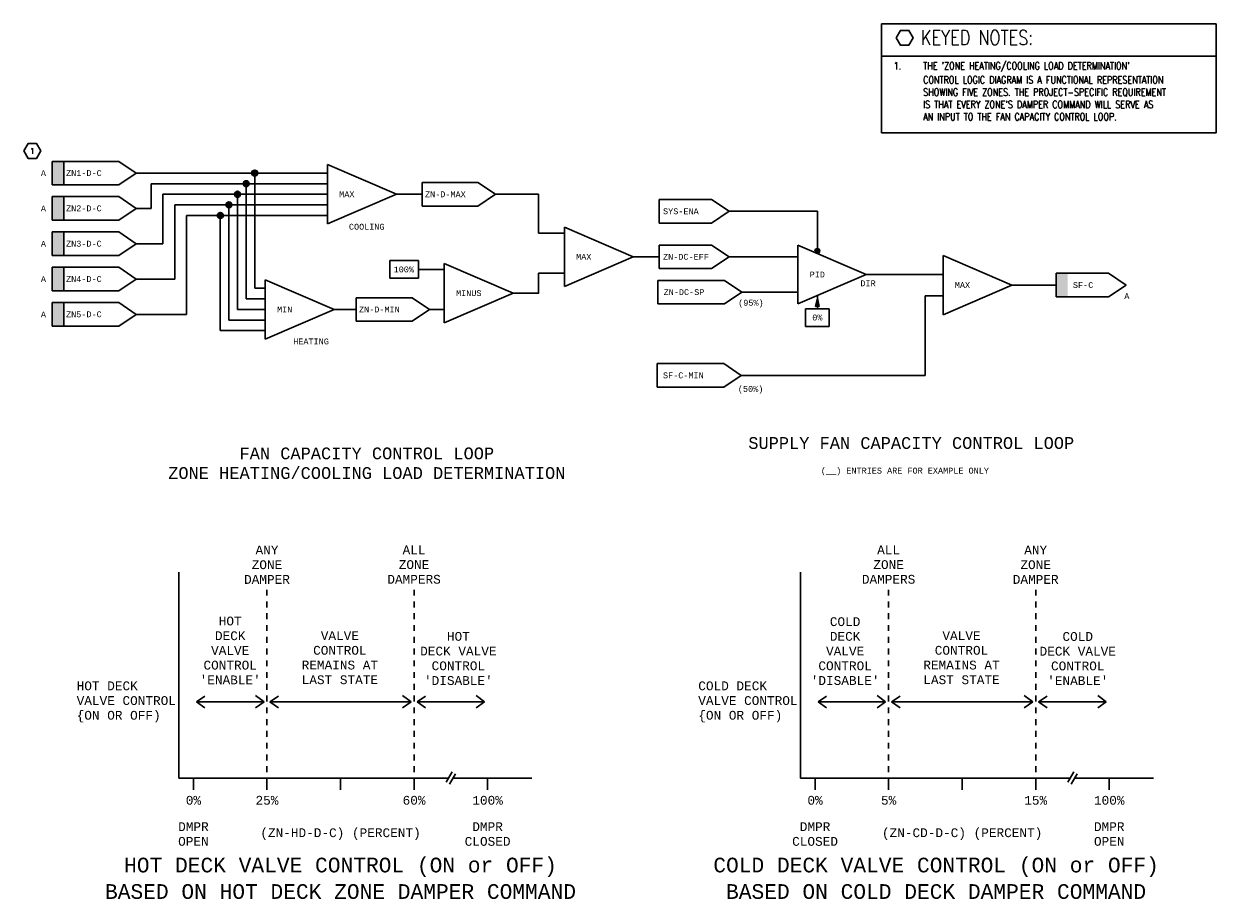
# Model space of a CAD drawing. Header units: inches. Extents: x 32.3 to 52.6, y 1.2 to 16.1.
import ezdxf
from ezdxf.enums import TextEntityAlignment as Align

# ---------------------------------------------------------------- set-up
doc = ezdxf.new("R2010")
doc.units = ezdxf.units.IN
doc.header["$MEASUREMENT"] = 0
doc.layers.get('0').update_dxf_attribs({"lineweight": 13})
for name, color, linetype, lineweight in [('G-Anno-Std-Text-Tag', 231, 'Continuous', 30), ('G-ANNO-SYMB', 6, 'Continuous', 30), ('M-ANNO-SYMB', 6, 'Continuous', 30), ('M-ANNO-TEXT', 2, 'Continuous', 30), ('M-DIAG-GRPH', 6, 'Continuous', 13), ('M-DIAG-INPD', 1, 'Continuous', 0)]:
    doc.layers.add(name, color=color, linetype=linetype, lineweight=lineweight)
doc.styles.add('Annotative', font='simplex.shx', dxfattribs={"width": 0.85, "height": 0.125})
doc.styles.add('CONTROLTXT', font='monotxt.shx')
doc.styles.add('Emc-Annotation', font='simplex.shx', dxfattribs={"width": 0.8})
doc.styles.add('Style-simplex', font='simplex.shx')

# ---------------------------------------------------------------- blocks, each defined once
blk = doc.blocks.new('_TagHexagon')
at = {"color": 0, "linetype": 'ByBlock', "flags": 128}
blk.add_lwpolyline([(-0.144, 0), (-0.072, 0.125), (0.072, 0.125), (0.144, 0), (0.072, -0.125), (-0.072, -0.125), (-0.144, 0)], close=True, dxfattribs=at)
at = {"color": 0, "style": 'Annotative'}
blk.add_attdef('TAGNUMBER', text='', height=0.0938, dxfattribs=at).set_placement((0, -0.047), align=Align.CENTER)
blk = doc.blocks.new('ColumnText_4')
at = {"layer": 'G-Anno-Std-Text-Tag', "style": 'Style-simplex', "width": 0.8}
for s, p in [('1.', (25.202, 4.098)), ("THE 'ZONE HEATING/COOLING LOAD DETERMINATION'", (25.702, 4.098)), ('CONTROL LOGIC DIAGRAM IS A FUNCTIONAL REPRESENTATION', (25.702, 3.858)), ('SHOWING FIVE ZONES. THE PROJECT-SPECIFIC REQUIREMENT', (25.702, 3.65)), ("IS THAT EVERY ZONE'S DAMPER COMMAND WILL SERVE AS", (25.702, 3.441)), ('AN INPUT TO THE FAN CAPACITY CONTROL LOOP.', (25.702, 3.233))]:
    blk.add_text(s, height=0.125, dxfattribs=at).set_placement(p, align=Align.TOP_LEFT)

msp = doc.modelspace()

# ---------------------------------------------------------------- hatches: boundary and pattern name
at = {"layer": 'G-ANNO-SYMB'}
h = msp.add_hatch(color=256, dxfattribs=at)
h.dxf.hatch_style = 1
h.paths.add_polyline_path([(36.181, 13.586), (36.282, 13.586, 1)])
h.paths.add_polyline_path([(36.232, 13.586), (36.181, 13.586, 0.414214), (36.232, 13.535)])
h.paths.add_polyline_path([(36.282, 13.586), (36.232, 13.586), (36.232, 13.535, 0.414214)])
h = msp.add_hatch(color=256, dxfattribs=at)
h.dxf.hatch_style = 1
h.paths.add_polyline_path([(36.035, 13.406), (36.136, 13.406, 1)])
h.paths.add_polyline_path([(36.086, 13.406), (36.035, 13.406, 0.414214), (36.086, 13.355)])
h.paths.add_polyline_path([(36.136, 13.406), (36.086, 13.406), (36.086, 13.355, 0.414214)])
h = msp.add_hatch(color=256, dxfattribs=at)
h.dxf.hatch_style = 1
h.paths.add_polyline_path([(35.889, 13.226), (35.99, 13.226, 1)])
h.paths.add_polyline_path([(35.939, 13.226), (35.889, 13.226, 0.414214), (35.939, 13.175)])
h.paths.add_polyline_path([(35.99, 13.226), (35.939, 13.226), (35.939, 13.175, 0.414214)])
h = msp.add_hatch(color=256, dxfattribs=at)
h.dxf.hatch_style = 1
h.paths.add_polyline_path([(35.742, 13.046), (35.844, 13.046, 1)])
h.paths.add_polyline_path([(35.793, 13.046), (35.742, 13.046, 0.414214), (35.793, 12.995)])
h.paths.add_polyline_path([(35.844, 13.046), (35.793, 13.046), (35.793, 12.995, 0.414214)])
h = msp.add_hatch(color=256, dxfattribs=at)
h.dxf.hatch_style = 1
h.paths.add_polyline_path([(35.596, 12.866), (35.698, 12.866, 1)])
h.paths.add_polyline_path([(35.647, 12.866), (35.596, 12.866, 0.414214), (35.647, 12.815)])
h.paths.add_polyline_path([(35.698, 12.866), (35.647, 12.866), (35.647, 12.815, 0.414214)])
at = {"layer": 'M-ANNO-SYMB'}
for points in [[(32.788, 13.386), (32.788, 13.786), (32.988, 13.786), (32.988, 13.386)], [(32.788, 12.786), (32.788, 13.186), (32.988, 13.186), (32.988, 12.786)], [(32.788, 12.186), (32.788, 12.586), (32.988, 12.586), (32.988, 12.186)], [(32.788, 11.586), (32.788, 11.986), (32.988, 11.986), (32.988, 11.586)], [(49.852, 11.483), (49.852, 11.883), (50.052, 11.883), (50.052, 11.483)], [(32.788, 10.986), (32.788, 11.386), (32.988, 11.386), (32.988, 10.986)]]:
    msp.add_hatch(color=256, dxfattribs=at).paths.add_polyline_path(points)
h = msp.add_hatch(color=256, dxfattribs=at)
edge = h.paths.add_edge_path()
edge.add_arc((45.795, 12.262), 0.0417, 0, 360)

# ---------------------------------------------------------------- linework, layer by layer
at = {"layer": 'G-Anno-Std-Text-Tag', "color": 5}
for p, q in [((46.884, 16.122), (52.573, 16.122)), ((46.884, 15.571), (52.573, 15.571)), ((46.884, 14.273), (52.573, 14.273))]:
    msp.add_line(p, q, dxfattribs=at)
at = {"layer": 'G-ANNO-SYMB'}
for p, q in [((37.468, 13.586, 0.021), (37.468, 13.73, 0.021)), ((36.232, 11.629, 0.064), (36.412, 11.629, 0.064))]:
    msp.add_line(p, q, dxfattribs=at)
at = {"layer": 'G-ANNO-SYMB', "elevation": 0.064}
for points in [[(36.232, 13.586), (36.232, 11.629)], [(36.086, 13.406), (36.086, 11.449)], [(35.939, 13.226), (35.939, 11.269)], [(35.793, 13.046), (35.793, 11.089)], [(35.647, 12.866), (35.647, 10.909)]]:
    msp.add_lwpolyline(points, dxfattribs=at)
at = {"layer": 'G-ANNO-SYMB'}
for centre in [(36.232, 13.586, 0.064), (36.086, 13.406, 0.064), (35.939, 13.226, 0.064), (35.793, 13.046, 0.064), (35.647, 12.866, 0.064)]:
    msp.add_circle(centre, 0.0507, dxfattribs=at)
at = {"layer": 'M-ANNO-SYMB', "color": 5}
for p, q in [((46.884, 16.122), (46.884, 14.273)), ((52.573, 16.122), (52.573, 14.273))]:
    msp.add_line(p, q, dxfattribs=at)
at = {"layer": 'M-ANNO-SYMB'}
for p, q in [((32.788, 13.786, 0.043), (32.988, 13.786, 0.043)), ((32.788, 13.786, 0.043), (32.788, 13.386, 0.043)), ((33.921, 13.786, 0.043), (32.988, 13.786, 0.043)), ((32.988, 13.786, 0.043), (32.988, 13.386, 0.043)), ((33.921, 13.786, 0.043), (34.219, 13.586, 0.043)), ((33.921, 13.386, 0.043), (34.219, 13.586, 0.043)), ((37.468, 13.586, 0.043), (34.219, 13.586, 0.043)), ((34.219, 13.586, 0.043), (34.387, 13.586, 0.043)), ((37.468, 13.73, 0.021), (38.639, 13.226, 0.021)), ((37.468, 13.73, 0.021), (37.468, 12.723, 0.021)), ((32.788, 13.386, 0.043), (32.988, 13.386, 0.043)), ((33.921, 13.386, 0.043), (32.988, 13.386, 0.043)), ((37.468, 13.406, 0.043), (34.471, 13.406, 0.043)), ((34.471, 13.406, 0.043), (34.471, 12.986, 0.043)), ((39.077, 13.426, 0.021), (39.077, 13.026, 0.021)), ((39.077, 13.426, 0.021), (40.026, 13.426, 0.021)), ((40.026, 13.426, 0.021), (40.324, 13.226, 0.021)), ((32.788, 13.186, 0.043), (32.988, 13.186, 0.043)), ((32.788, 13.186, 0.043), (32.788, 12.786, 0.043)), ((33.921, 13.186, 0.043), (32.988, 13.186, 0.043)), ((32.988, 13.186, 0.043), (32.988, 12.786, 0.043)), ((33.921, 13.186, 0.043), (34.219, 12.986, 0.043)), ((34.671, 13.226, 0.043), (34.671, 12.386, 0.043)), ((37.468, 13.226, 0.043), (34.671, 13.226, 0.043)), ((37.468, 12.723, 0.021), (38.639, 13.226, 0.021)), ((39.077, 13.226, 0.021), (38.639, 13.226, 0.021)), ((40.026, 13.026, 0.021), (40.324, 13.226, 0.021)), ((41.057, 13.226, 0.021), (40.324, 13.226, 0.021)), ((41.057, 12.566, 0.021), (41.057, 13.226, 0.021)), ((33.921, 12.786, 0.043), (34.219, 12.986, 0.043)), ((37.468, 13.046, 0.043), (34.871, 13.046, 0.043)), ((34.871, 13.046, 0.043), (34.871, 11.786, 0.043)), ((39.077, 13.026, 0.021), (40.026, 13.026, 0.021)), ((43.104, 13.137, 0.021), (43.997, 13.137, 0.021)), ((43.104, 13.137, 0.021), (43.104, 12.737, 0.021)), ((43.997, 13.137, 0.021), (44.295, 12.937, 0.021)), ((32.788, 12.786, 0.043), (32.988, 12.786, 0.043)), ((33.921, 12.786, 0.043), (32.988, 12.786, 0.043)), ((35.071, 11.186, 0.043), (35.071, 12.866, 0.043)), ((37.468, 12.866, 0.043), (35.071, 12.866, 0.043)), ((43.997, 12.737, 0.021), (44.295, 12.937, 0.021)), ((45.795, 12.304, 0.036), (45.795, 12.937, 0.036)), ((32.788, 12.586, 0.043), (32.988, 12.586, 0.043)), ((32.788, 12.586, 0.043), (32.788, 12.186, 0.043)), ((33.921, 12.586, 0.043), (32.988, 12.586, 0.043)), ((32.988, 12.586, 0.043), (32.988, 12.186, 0.043)), ((33.921, 12.586, 0.043), (34.219, 12.386, 0.043)), ((41.495, 12.566, 0.021), (41.057, 12.566, 0.021)), ((41.495, 12.666, 0.021), (42.666, 12.163, 0.021)), ((41.495, 12.666, 0.021), (41.495, 11.659, 0.021)), ((43.104, 12.737, 0.021), (43.997, 12.737, 0.021)), ((33.921, 12.186, 0.043), (34.219, 12.386, 0.043)), ((43.104, 12.363, 0.021), (43.997, 12.363, 0.021)), ((43.104, 12.363, 0.021), (43.104, 11.963, 0.021)), ((43.997, 12.363, 0.021), (44.295, 12.163, 0.021)), ((45.464, 12.363, 0.036), (46.627, 11.863, 0.036)), ((45.464, 12.363, 0.036), (45.464, 11.363, 0.036)), ((32.788, 12.186, 0.043), (32.988, 12.186, 0.043)), ((33.921, 12.186, 0.043), (32.988, 12.186, 0.043)), ((41.495, 11.659, 0.021), (42.666, 12.163, 0.021)), ((43.104, 12.163, 0.021), (42.666, 12.163, 0.021)), ((43.997, 11.963, 0.021), (44.295, 12.163, 0.021)), ((47.931, 12.186, 0.036), (49.102, 11.683, 0.036)), ((47.931, 12.186, 0.036), (47.931, 11.179, 0.036)), ((32.788, 11.986, 0.043), (32.988, 11.986, 0.043)), ((32.788, 11.986, 0.043), (32.788, 11.586, 0.043)), ((33.921, 11.986, 0.043), (32.988, 11.986, 0.043)), ((32.988, 11.986, 0.043), (32.988, 11.586, 0.043)), ((33.921, 11.986, 0.043), (34.219, 11.786, 0.043)), ((38.526, 11.799, 0.021), (38.526, 12.099, 0.021)), ((38.526, 12.099, 0.021), (39.016, 12.099, 0.021)), ((39.016, 12.099, 0.021), (39.016, 11.799, 0.021)), ((39.454, 12.049, 0.021), (40.625, 11.546, 0.021)), ((39.454, 12.049, 0.021), (39.454, 11.042, 0.021)), ((43.104, 11.963, 0.021), (43.997, 11.963, 0.021)), ((33.921, 11.586, 0.043), (34.219, 11.786, 0.043)), ((36.412, 11.772, 0.043), (37.583, 11.269, 0.043)), ((36.412, 11.772, 0.043), (36.412, 10.765, 0.043)), ((39.016, 11.799, 0.021), (38.526, 11.799, 0.021)), ((39.454, 11.949, 0.021), (39.016, 11.949, 0.021)), ((41.495, 11.886, 0.021), (41.057, 11.886, 0.021)), ((41.057, 11.546, 0.021), (41.057, 11.886, 0.021)), ((43.082, 11.763, 0.036), (44.216, 11.763, 0.036)), ((43.082, 11.763, 0.036), (43.082, 11.363, 0.036)), ((44.216, 11.763, 0.036), (44.514, 11.563, 0.036)), ((45.464, 11.363, 0.036), (46.627, 11.863, 0.036)), ((47.931, 11.863, 0.036), (46.627, 11.863, 0.036)), ((49.852, 11.883, 0.036), (50.745, 11.883, 0.036)), ((49.852, 11.883, 0.036), (49.852, 11.483, 0.036)), ((50.745, 11.883, 0.036), (51.042, 11.683, 0.036)), ((32.788, 11.586, 0.043), (32.988, 11.586, 0.043)), ((33.921, 11.586, 0.043), (32.988, 11.586, 0.043)), ((36.412, 11.629, 0.064), (36.232, 11.629, 0.064)), ((44.216, 11.363, 0.036), (44.514, 11.563, 0.036)), ((47.931, 11.179, 0.036), (49.102, 11.683, 0.036)), ((49.102, 11.683, 0.036), (49.852, 11.683, 0.036)), ((50.745, 11.483, 0.036), (51.042, 11.683, 0.036)), ((32.788, 11.386, 0.043), (32.988, 11.386, 0.043)), ((32.788, 11.386, 0.043), (32.788, 10.986, 0.043)), ((33.921, 11.386, 0.043), (32.988, 11.386, 0.043)), ((32.988, 11.386, 0.043), (32.988, 10.986, 0.043)), ((33.921, 11.386, 0.043), (34.219, 11.186, 0.043)), ((36.412, 11.449, 0.064), (36.086, 11.449, 0.064)), ((37.956, 11.469, 0.021), (37.956, 11.069, 0.021)), ((37.956, 11.469, 0.021), (38.905, 11.469, 0.021)), ((38.905, 11.469, 0.021), (39.202, 11.269, 0.021)), ((39.454, 11.042, 0.021), (40.625, 11.546, 0.021)), ((41.063, 11.546, 0.021), (40.625, 11.546, 0.021)), ((43.082, 11.363, 0.036), (44.216, 11.363, 0.036)), ((45.768, 11.333, 0.036), (45.813, 11.378, 0.036)), ((45.768, 11.323, 0.036), (45.815, 11.369, 0.036)), ((45.771, 11.346, 0.036), (45.811, 11.386, 0.036)), ((45.772, 11.354, 0.036), (45.792, 11.334, 0.036)), ((45.774, 11.36, 0.036), (45.809, 11.395, 0.036)), ((45.774, 11.362, 0.036), (45.805, 11.331, 0.036)), ((45.776, 11.371, 0.036), (45.825, 11.322, 0.036)), ((45.777, 11.373, 0.036), (45.807, 11.404, 0.036)), ((45.778, 11.38, 0.036), (45.822, 11.336, 0.036)), ((45.779, 11.386, 0.036), (45.805, 11.412, 0.036)), ((45.78, 11.388, 0.036), (45.819, 11.349, 0.036)), ((45.782, 11.4, 0.036), (45.803, 11.421, 0.036)), ((45.782, 11.397, 0.036), (45.816, 11.362, 0.036)), ((45.784, 11.405, 0.036), (45.813, 11.376, 0.036)), ((45.785, 11.414, 0.036), (45.81, 11.389, 0.036)), ((45.787, 11.423, 0.036), (45.807, 11.402, 0.036)), ((45.789, 11.333, 0.036), (45.816, 11.361, 0.036)), ((45.795, 11.282, 0.036), (45.795, 11.505, 0.036)), ((45.8, 11.334, 0.036), (45.818, 11.352, 0.036)), ((47.931, 11.503, 0.036), (47.626, 11.503, 0.036)), ((47.626, 10.149, 0.032), (47.626, 11.503, 0.037)), ((49.852, 11.483, 0.036), (50.745, 11.483, 0.036)), ((33.921, 10.986, 0.043), (34.219, 11.186, 0.043)), ((36.412, 11.269, 0.064), (35.939, 11.269, 0.064)), ((36.412, 10.765, 0.043), (37.583, 11.269, 0.043)), ((37.956, 11.269, 0.021), (37.583, 11.269, 0.043)), ((38.905, 11.069, 0.021), (39.202, 11.269, 0.021)), ((39.454, 11.269, 0.021), (39.202, 11.269, 0.021)), ((45.595, 10.982, 0.036), (45.595, 11.282, 0.036)), ((45.595, 11.282, 0.036), (45.995, 11.282, 0.036)), ((45.767, 11.328, 0.036), (45.771, 11.324, 0.036)), ((45.769, 11.336, 0.036), (45.778, 11.328, 0.036)), ((45.771, 11.345, 0.036), (45.785, 11.331, 0.036)), ((45.807, 11.33, 0.036), (45.82, 11.343, 0.036)), ((45.814, 11.327, 0.036), (45.822, 11.335, 0.036)), ((45.821, 11.323, 0.036), (45.824, 11.326, 0.036)), ((45.995, 11.282, 0.036), (45.995, 10.982, 0.036)), ((32.788, 10.986, 0.043), (32.988, 10.986, 0.043)), ((33.921, 10.986, 0.043), (32.988, 10.986, 0.043)), ((36.412, 11.089, 0.064), (35.793, 11.089, 0.064)), ((37.956, 11.069, 0.021), (38.905, 11.069, 0.021)), ((45.995, 10.982, 0.036), (45.595, 10.982, 0.036)), ((36.412, 10.909, 0.064), (35.647, 10.909, 0.064)), ((43.071, 10.349, 0.036), (44.204, 10.349, 0.036)), ((43.071, 10.349, 0.036), (43.071, 9.949, 0.036)), ((44.204, 10.349, 0.036), (44.502, 10.149, 0.036)), ((44.204, 9.949, 0.036), (44.502, 10.149, 0.036)), ((43.071, 9.949, 0.036), (44.204, 9.949, 0.036))]:
    msp.add_line(p, q, dxfattribs=at)
at = {"layer": 'M-ANNO-SYMB', "color": 6}
for p, q in [((34.471, 12.986, 0.043), (34.219, 12.986, 0.043)), ((45.795, 12.937, 0.036), (44.295, 12.937, 0.021)), ((34.671, 12.386, 0.043), (34.219, 12.386, 0.043)), ((45.464, 12.163, 0.021), (44.295, 12.163, 0.021)), ((34.871, 11.786, 0.043), (34.219, 11.786, 0.043)), ((44.514, 11.563, 0.036), (45.464, 11.563, 0.036)), ((35.071, 11.186, 0.043), (34.219, 11.186, 0.043)), ((44.502, 10.149, 0.036), (47.626, 10.149, 0.036))]:
    msp.add_line(p, q, dxfattribs=at)
at = {"layer": 'M-ANNO-SYMB'}
msp.add_circle((45.795, 12.262, 0.036), 0.0417, dxfattribs=at)
msp.add_3dface([(45.825, 11.322, 0.036), (45.795, 11.46, 0.036), (45.766, 11.322, 0.036), (45.795, 11.336, 0.036)], dxfattribs=at)
at = {"layer": 'M-DIAG-GRPH', "linetype": 'Continuous', "lineweight": 30}
for p, q in [((34.94, 6.807), (34.94, 3.307)), ((45.506, 6.807), (45.506, 3.307)), ((36.44, 6.507), (36.44, 6.407)), ((38.94, 6.507), (38.94, 6.407)), ((47.006, 6.507), (47.006, 6.407)), ((49.506, 6.507), (49.506, 6.407)), ((36.44, 6.307), (36.44, 6.207)), ((38.94, 6.307), (38.94, 6.207)), ((47.006, 6.307), (47.006, 6.207)), ((49.506, 6.307), (49.506, 6.207)), ((36.44, 6.107), (36.44, 6.007)), ((38.94, 6.107), (38.94, 6.007)), ((47.006, 6.107), (47.006, 6.007)), ((49.506, 6.107), (49.506, 6.007)), ((36.44, 5.907), (36.44, 5.807)), ((38.94, 5.907), (38.94, 5.807)), ((47.006, 5.907), (47.006, 5.807)), ((49.506, 5.907), (49.506, 5.807)), ((36.44, 5.707), (36.44, 5.607)), ((38.94, 5.707), (38.94, 5.607)), ((47.006, 5.707), (47.006, 5.607)), ((49.506, 5.707), (49.506, 5.607)), ((36.44, 5.507), (36.44, 5.407)), ((38.94, 5.507), (38.94, 5.407)), ((47.006, 5.507), (47.006, 5.407)), ((49.506, 5.507), (49.506, 5.407)), ((36.44, 5.307), (36.44, 5.207)), ((38.94, 5.307), (38.94, 5.207)), ((47.006, 5.307), (47.006, 5.207)), ((49.506, 5.307), (49.506, 5.207)), ((36.44, 5.107), (36.44, 5.007)), ((38.94, 5.107), (38.94, 5.007)), ((47.006, 5.107), (47.006, 5.007)), ((49.506, 5.107), (49.506, 5.007)), ((36.44, 4.907), (36.44, 4.807)), ((38.94, 4.907), (38.94, 4.807)), ((47.006, 4.907), (47.006, 4.807)), ((49.506, 4.907), (49.506, 4.807)), ((36.44, 4.707), (36.44, 4.607)), ((38.94, 4.707), (38.94, 4.607)), ((47.006, 4.707), (47.006, 4.607)), ((49.506, 4.707), (49.506, 4.607)), ((36.44, 4.507), (36.44, 4.407)), ((38.94, 4.507), (38.94, 4.407)), ((47.006, 4.507), (47.006, 4.407)), ((49.506, 4.507), (49.506, 4.407)), ((36.44, 4.307), (36.44, 4.207)), ((38.94, 4.307), (38.94, 4.207)), ((47.006, 4.307), (47.006, 4.207)), ((49.506, 4.307), (49.506, 4.207)), ((36.44, 4.107), (36.44, 4.007)), ((38.94, 4.107), (38.94, 4.007)), ((47.006, 4.107), (47.006, 4.007)), ((49.506, 4.107), (49.506, 4.007)), ((36.44, 3.907), (36.44, 3.807)), ((38.94, 3.907), (38.94, 3.807)), ((47.006, 3.907), (47.006, 3.807)), ((49.506, 3.907), (49.506, 3.807)), ((36.44, 3.707), (36.44, 3.607)), ((38.94, 3.707), (38.94, 3.607)), ((47.006, 3.707), (47.006, 3.607)), ((49.506, 3.707), (49.506, 3.607)), ((36.44, 3.507), (36.44, 3.407)), ((38.94, 3.507), (38.94, 3.407)), ((47.006, 3.507), (47.006, 3.407)), ((49.506, 3.507), (49.506, 3.407)), ((34.94, 3.307), (39.529, 3.307)), ((35.19, 3.307), (35.19, 3.107)), ((36.44, 3.307), (36.44, 3.107)), ((37.69, 3.307), (37.69, 3.107)), ((38.94, 3.307), (38.94, 3.107)), ((39.588, 3.41), (39.488, 3.236)), ((39.642, 3.378), (39.542, 3.205)), ((39.601, 3.307), (40.94, 3.307)), ((40.19, 3.307), (40.19, 3.107)), ((45.506, 3.307), (50.095, 3.307)), ((45.756, 3.307), (45.756, 3.107)), ((47.006, 3.307), (47.006, 3.107)), ((48.256, 3.307), (48.256, 3.107)), ((49.506, 3.307), (49.506, 3.107)), ((50.154, 3.41), (50.054, 3.236)), ((50.209, 3.378), (50.109, 3.205)), ((50.168, 3.307), (51.506, 3.307)), ((50.756, 3.307), (50.756, 3.107))]:
    msp.add_line(p, q, dxfattribs=at)
at = {"layer": 'M-DIAG-GRPH', "lineweight": 30}
for p, q in [((35.386, 4.7), (35.24, 4.6)), ((36.244, 4.709), (36.39, 4.6)), ((36.636, 4.7), (36.49, 4.6)), ((38.744, 4.709), (38.89, 4.6)), ((39.136, 4.7), (38.99, 4.6)), ((39.994, 4.709), (40.14, 4.6)), ((45.953, 4.7), (45.806, 4.6)), ((46.81, 4.709), (46.956, 4.6)), ((47.203, 4.7), (47.056, 4.6)), ((49.31, 4.709), (49.456, 4.6)), ((49.703, 4.7), (49.556, 4.6)), ((50.56, 4.709), (50.706, 4.6)), ((36.39, 4.6), (35.24, 4.6)), ((35.386, 4.5), (35.24, 4.6)), ((36.244, 4.498), (36.39, 4.6)), ((38.89, 4.6), (36.49, 4.6)), ((36.636, 4.5), (36.49, 4.6)), ((38.744, 4.498), (38.89, 4.6)), ((40.14, 4.6), (38.99, 4.6)), ((39.136, 4.5), (38.99, 4.6)), ((39.994, 4.498), (40.14, 4.6)), ((46.956, 4.6), (45.806, 4.6)), ((45.953, 4.5), (45.806, 4.6)), ((46.81, 4.498), (46.956, 4.6)), ((49.456, 4.6), (47.056, 4.6)), ((47.203, 4.5), (47.056, 4.6)), ((49.31, 4.498), (49.456, 4.6)), ((49.703, 4.5), (49.556, 4.6)), ((50.706, 4.6), (49.557, 4.6)), ((50.56, 4.498), (50.706, 4.6))]:
    msp.add_line(p, q, dxfattribs=at)

# ---------------------------------------------------------------- block references
at = {"layer": 'G-Anno-Std-Text-Tag'}
for name, p in [('_TagHexagon', (47.279, 15.886)), ('ColumnText_4', (21.891, 11.374))]:
    msp.add_blockref(name, p, dxfattribs=at)
ref = msp.add_blockref('_TagHexagon', (32.452, 13.962, 0.021), dxfattribs=at)
ref.add_attrib('TAGNUMBER', '1', dxfattribs={"layer": '0', "color": 0, "transparency": 16777216, "height": 0.0938, "style": 'Annotative'}).set_placement((32.452, 13.915, 0.021), align=Align.CENTER)

# ---------------------------------------------------------------- texts
at = {"layer": 'G-Anno-Std-Text-Tag', "color": 4, "insert": (47.554, 16.013), "char_height": 0.25, "width": 4.51592, "attachment_point": 1, "style": 'Emc-Annotation'}
msp.add_mtext('\\H1x;\\W0.8;\\C4;\\A1;KEYED NOTES:', dxfattribs=at)
at = {"layer": 'M-ANNO-TEXT', "style": 'CONTROLTXT'}
for s, insert, char_height, width, attachment_point in [('A', (32.597, 13.634, 0.043), 0.1, 0.10559, 1), ('ZN1-D-C', (33.025, 13.586, 0.043), 0.1, 0.2775, 4), ('MAX', (37.668, 13.226, 0.021), 0.1, 0.1842, 4), ('ZN-D-MAX', (39.126, 13.226, 0.021), 0.1, 1.08551, 4), ('A', (32.597, 13.034, 0.043), 0.1, 0.10559, 1), ('ZN2-D-C', (33.025, 12.986, 0.043), 0.1, 0.2775, 4), ('SYS-ENA', (43.172, 12.937, 0.021), 0.1, 0.89802, 4), ('COOLING', (37.833, 12.674, 0.021), 0.1, 0.1842, 4), ('A', (32.597, 12.434, 0.043), 0.1, 0.10559, 1), ('ZN3-D-C', (33.025, 12.386, 0.043), 0.1, 0.2775, 4), ('MAX', (41.695, 12.163, 0.021), 0.1, 0.1842, 4), ('ZN-DC-EFF', (43.172, 12.163, 0.021), 0.1, 0.89802, 4), ('100%', (38.766, 11.999, 0.021), 0.1, 0.8, 2), ('A', (32.597, 11.834, 0.043), 0.1, 0.10559, 1), ('ZN4-D-C', (33.025, 11.786, 0.043), 0.1, 0.2775, 4), ('PID', (45.664, 11.863, 0.036), 0.1, 0.8, 4), ('MINUS', (39.654, 11.546, 0.021), 0.1, 0.1842, 4), ('ZN-DC-SP', (43.182, 11.563, 0.036), 0.1, 0.99242, 4), ('MAX', (48.131, 11.683, 0.036), 0.1, 0.1842, 4), ('SF-C', (50.139, 11.683, 0.036), 0.1, 0.89802, 4), ('A', (51.012, 11.546, 0.021), 0.1, 0.10559, 1), ('A', (32.597, 11.234, 0.043), 0.1, 0.10559, 1), ('ZN5-D-C', (33.025, 11.186, 0.043), 0.1, 0.2775, 4), ('MIN', (36.612, 11.269, 0.043), 0.1, 0.1842, 4), ('ZN-D-MIN', (38.004, 11.269, 0.021), 0.1, 1.08551, 4), ('0%', (45.795, 11.182, 0.036), 0.1, 0.8, 2), ('HEATING', (36.886, 10.725, 0.043), 0.1, 0.1842, 4), ('SF-C-MIN', (43.171, 10.149, 0.036), 0.1, 0.99242, 4), ('SUPPLY FAN CAPACITY CONTROL LOOP', (47.391, 8.897, -0.015), 0.2, 10.23958, 8), ('FAN CAPACITY CONTROL LOOP\\PZONE HEATING/COOLING LOAD DETERMINATION', (38.137, 8.387), 0.2, 10.23958, 8)]:
    msp.add_mtext(s, dxfattribs=dict(at, insert=insert, char_height=char_height, width=width, attachment_point=attachment_point))
at = {"layer": 'M-DIAG-INPD', "linetype": 'Continuous', "lineweight": 30, "style": 'CONTROLTXT'}
for s, p in [('DIR', (46.527, 11.763, 0.036)), ('(95%%%)', (44.449, 11.433, 0.036)), ('(50%%%)', (44.444, 9.969, 0.036)), ('(__) ENTRIES ARE FOR EXAMPLE ONLY', (45.855, 8.58, 0.036))]:
    msp.add_text(s, height=0.1, dxfattribs=at).set_placement(p, align=Align.TOP_LEFT)
for s, p in [('0%%%', (35.19, 2.929)), ('25%%%', (36.44, 2.929)), ('60%%%', (38.94, 2.929)), ('100%%%', (40.19, 2.929)), ('0%%%', (45.756, 2.929)), ('5%%%', (47.006, 2.929)), ('15%%%', (49.506, 2.929)), ('100%%%', (50.756, 2.929))]:
    msp.add_text(s, height=0.15, dxfattribs=at).set_placement(p, align=Align.MIDDLE_CENTER)
for s, p in [('(ZN-HD-D-C) (PERCENT)', (37.69, 2.303)), ('(ZN-CD-D-C) (PERCENT)', (48.256, 2.303))]:
    msp.add_text(s, height=0.15, dxfattribs=at).set_placement(p, align=Align.CENTER)
at = {"layer": 'M-DIAG-INPD', "lineweight": 30, "style": 'CONTROLTXT'}
for s, p in [('HOT DECK VALVE CONTROL (ON or OFF)', (37.69, 1.704)), ('COLD DECK VALVE CONTROL (ON or OFF)', (47.813, 1.704)), ('BASED ON HOT DECK ZONE DAMPER COMMAND', (37.69, 1.254)), ('BASED ON COLD DECK DAMPER COMMAND', (47.813, 1.254))]:
    msp.add_text(s, height=0.25, dxfattribs=at).set_placement(p, align=Align.CENTER)
at = {"layer": 'M-DIAG-INPD', "lineweight": 30, "char_height": 0.15, "style": 'CONTROLTXT'}
for s, insert, width, attachment_point in [('ANY\\PZONE\\PDAMPER', (36.44, 6.607), 1.30712, 8), ('ALL\\PZONE\\PDAMPERS', (38.94, 6.607), 1.30712, 8), ('ALL\\PZONE\\PDAMPERS', (47.006, 6.607), 1.30712, 8), ('ANY\\PZONE\\PDAMPER', (49.506, 6.607), 1.30712, 8), ("HOT\\PDECK\\PVALVE CONTROL 'ENABLE'", (35.815, 4.9), 1.30712, 8), ("COLD\\PDECK\\PVALVE CONTROL 'DISABLE'", (46.267, 4.887), 1.30712, 8), ('VALVE CONTROL REMAINS AT\\PLAST STATE', (37.679, 4.9), 1.30712, 8), ("HOT\\PDECK VALVE CONTROL 'DISABLE'", (39.693, 4.887), 1.30712, 8), ('VALVE CONTROL REMAINS AT\\PLAST STATE', (48.245, 4.9), 1.30712, 8), ("COLD\\PDECK VALVE CONTROL 'ENABLE'", (50.221, 4.887), 1.30712, 8), ('HOT DECK\\PVALVE CONTROL\\P\\{ON OR OFF)', (33.205, 4.6), 1.68251, 4), ('COLD DECK\\PVALVE CONTROL\\P\\{ON OR OFF)', (43.771, 4.6), 1.68251, 4), ('DMPR\\POPEN', (35.19, 2.556), 1.30712, 2), ('DMPR\\PCLOSED', (40.19, 2.556), 1.30712, 2), ('DMPR\\PCLOSED', (45.756, 2.556), 1.30712, 2), ('DMPR\\POPEN', (50.756, 2.556), 1.30712, 2)]:
    msp.add_mtext(s, dxfattribs=dict(at, insert=insert, width=width, attachment_point=attachment_point))

doc.saveas('drawing.dxf')
